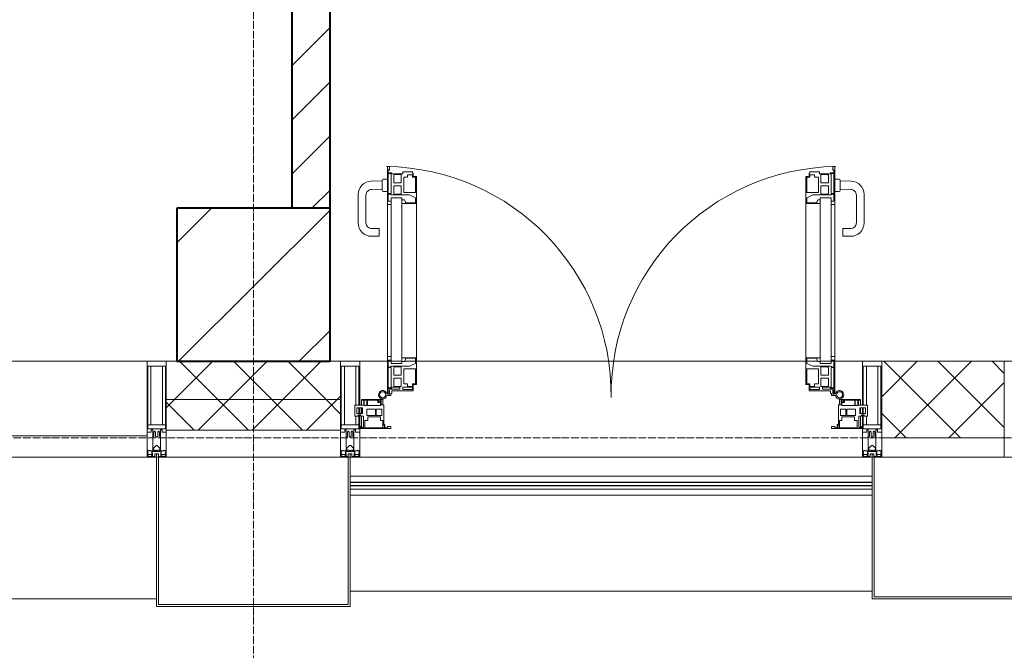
# Model space of a CAD drawing. Header units: millimetres. Extents: x -816133 to 919604, y 87941 to 147341.
# Tile 232 of 256: x 160576 to 163146, y 120378 to 122025. Entities that reach past the tile are written whole.
import ezdxf

# ---------------------------------------------------------------- set-up
doc = ezdxf.new("R2010")
doc.units = ezdxf.units.MM
doc.linetypes.add('ADSK_Линия сетки', pattern=[25, 20, -2.5, 0, -2.5])
doc.linetypes.add('Линия сетки', pattern=[25, 20, -2.5, 0, -2.5])
for name, color, linetype, lineweight in [('A-200-M_WALL', 7, 'Continuous', 18), ('A-200-M_WALL_INT', 7, 'Continuous', 18), ('A-200-M_WALL_PAT', 7, 'Continuous', 40), ('A-214-M_CURT_WALL', 7, 'Continuous', 18), ('A-215-M_CURT_PANEL', 7, 'Continuous', 18), ('A-280-M_COLUMN', 7, 'Continuous', 18), ('A-325-M_DOOR', 7, 'Continuous', 18), ('S-280-M_COLUMN', 7, 'Continuous', 18), ('Z-030-M_GRID', 7, 'Continuous', 9), ('Z-060-M_DETAIL', 7, 'Continuous', 18), ('Поручни', 252, 'Continuous', 5), ('СС-011-ПОЖ-СИГНАЛИЗАЦИЯ', 1, 'Continuous', 30)]:
    doc.layers.add(name, color=color, linetype=linetype, lineweight=lineweight)

# ---------------------------------------------------------------- blocks, each defined once
blk = doc.blocks.new('13эт')
at = {"layer": 'S-280-M_COLUMN', "lineweight": 9}
h = blk.add_hatch(dxfattribs=at)
h.set_pattern_fill('FP_26', color=9, style=0, pattern_type=2)
h.set_pattern_definition([(45, (306945.4, 105532.93), (-314.309, 314.309), []), (45, (307259.7, 105532.93), (-314.309, 314.309), [555.625, -111.125, 3.353, -107.772])])
h.paths.add_polyline_path([(436695.4, 121132.9), (436695.4, 121532.9), (436295.4, 121532.9), (436295.4, 121132.9)])
at = {"layer": 'A-200-M_WALL', "color": 9, "lineweight": 9}
for p, q in [((436295.4, 121132.9), (436267.9, 121132.9)), ((436267.9, 121132.9), (436267.9, 120952.9)), ((436722.9, 121132.9), (436695.4, 121132.9)), ((436722.9, 120952.9), (436722.9, 121132.9)), ((438455.4, 121132.9), (438135.4, 121132.9)), ((438135.4, 121132.9), (438135.4, 120932.9)), ((438455.4, 120932.9), (438455.4, 121132.9)), ((436722.9, 121032.9), (436267.9, 121032.9)), ((436267.9, 120952.9), (436722.9, 120952.9)), ((438135.4, 120932.9), (438455.4, 120932.9))]:
    blk.add_line(p, q, dxfattribs=at)
at = {"layer": 'A-200-M_WALL_INT', "color": 9, "lineweight": 40}
for p, q in [((436595.4, 125032.9), (436595.4, 121532.9)), ((436695.4, 121532.9), (436695.4, 125032.9))]:
    blk.add_line(p, q, dxfattribs=at)
at = {"layer": 'A-200-M_WALL_PAT', "color": 9, "linetype": 'Continuous', "lineweight": 9}
for p, q in [((436595.4, 121904.4), (436695.4, 122004.4)), ((436595.4, 121763), (436695.4, 121863)), ((436595.4, 121621.6), (436695.4, 121721.6)), ((436648.2, 121532.9), (436695.4, 121580.2))]:
    blk.add_line(p, q, dxfattribs=at)
at = {"layer": 'A-200-M_WALL_PAT', "color": 9, "linetype": 'Continuous', "lineweight": 5}
for p, q in [((436289.6, 121032.9), (436389.6, 121132.9)), ((436402.3, 121032.9), (436302.3, 121132.9)), ((436431, 121032.9), (436531, 121132.9)), ((436543.7, 121032.9), (436443.7, 121132.9)), ((436572.4, 121032.9), (436672.4, 121132.9)), ((436685.1, 121032.9), (436585.1, 121132.9)), ((438135.4, 121040.3), (438228.1, 121132.9)), ((438340.8, 120932.9), (438140.8, 121132.9)), ((438169.5, 120932.9), (438369.5, 121132.9)), ((438455.4, 120959.7), (438282.2, 121132.9)), ((438455.4, 121101.1), (438423.6, 121132.9)), ((438310.9, 120932.9), (438455.4, 121077.4)), ((436267.9, 121011.2), (436289.6, 121032.9)), ((436340.9, 120952.9), (436267.9, 121025.9)), ((436351, 120952.9), (436431, 121032.9)), ((436482.3, 120952.9), (436402.3, 121032.9)), ((436492.4, 120952.9), (436572.4, 121032.9)), ((436623.7, 120952.9), (436543.7, 121032.9)), ((436633.9, 120952.9), (436713.9, 121032.9)), ((436722.9, 120995.2), (436685.1, 121032.9)), ((436713.9, 121032.9), (436722.9, 121042)), ((438199.4, 120932.9), (438135.4, 120996.9)), ((438452.3, 120932.9), (438455.4, 120936))]:
    blk.add_line(p, q, dxfattribs=at)
at = {"layer": 'A-214-M_CURT_WALL', "color": 9, "lineweight": 5}
for p, q in [((436217.9, 121132.9), (434905.4, 121132.9)), ((436845.5, 121132.9), (436772.9, 121132.9)), ((436883.2, 121132.9), (436847.6, 121132.9)), ((436918.6, 121132.9), (436890, 121132.9)), ((437937.4, 121132.9), (436920.9, 121132.9)), ((437968.3, 121132.9), (437939.7, 121132.9)), ((438010.8, 121132.9), (437975.1, 121132.9)), ((438085.3, 121132.9), (438012.9, 121132.9)), ((438085.3, 120882.9), (436772.9, 120882.9))]:
    blk.add_line(p, q, dxfattribs=at)
at = {"layer": 'A-214-M_CURT_WALL', "color": 9, "lineweight": 5, "extrusion": (0, 0, -1)}
for p, q in [((436217.9, 121132.9), (436217.9, 120882.9)), ((436267.9, 121132.9), (436217.9, 121132.9)), ((436267.9, 120882.9), (436267.9, 121132.9)), ((436722.9, 121132.9), (436722.9, 120882.9)), ((436772.9, 121132.9), (436722.9, 121132.9)), ((436772.9, 121018), (436772.9, 121132.9)), ((438085.4, 121132.9), (438085.4, 121018)), ((438135.4, 121132.9), (438085.4, 121132.9)), ((438135.4, 120882.9), (438135.4, 121132.9)), ((438455.4, 121132.9), (438455.4, 120882.9)), ((438505.4, 121132.9), (438455.4, 121132.9)), ((436772.9, 120996.3), (436772.9, 121011.3)), ((438085.4, 121011.3), (438085.4, 120996.3)), ((436772.9, 120882.9), (436772.9, 120993)), ((438085.4, 120993), (438085.4, 120882.9)), ((436217.9, 120882.9), (436242.9, 120882.9)), ((436247.9, 120882.9), (436267.9, 120882.9)), ((436722.9, 120882.9), (436742.9, 120882.9)), ((436747.9, 120882.9), (436772.9, 120882.9)), ((438085.4, 120882.9), (438110.4, 120882.9)), ((438115.4, 120882.9), (438135.4, 120882.9)), ((438455.4, 120882.9), (438475.4, 120882.9))]:
    blk.add_line(p, q, dxfattribs=at)
at = {"layer": 'A-215-M_CURT_PANEL', "color": 9, "lineweight": 5}
for p, q in [((436777.9, 121032.9), (436828.9, 121032.9)), ((436777.9, 121031.4), (436777.9, 121032.9)), ((436783.3, 121031.4), (436777.9, 121031.4)), ((436777.9, 121031.4), (436777.9, 121018)), ((436783.3, 121018), (436783.3, 121031.4)), ((436784.9, 121031.1), (436784.9, 121017.4)), ((436791.9, 121031.1), (436784.9, 121031.1)), ((436791.9, 121017.4), (436791.9, 121031.1)), ((436793.3, 121031.3), (436793.3, 121017.1)), ((436820.3, 121031.3), (436793.3, 121031.3)), ((436820.3, 121025.7), (436820.3, 121031.3)), ((436827.3, 121025.7), (436820.3, 121025.7)), ((436827.6, 121031.6), (436821.6, 121031.6)), ((436821.6, 121031.6), (436821.6, 121027.3)), ((436821.6, 121027.3), (436827.6, 121027.3)), ((436827.3, 121017.1), (436827.3, 121025.7)), ((436827.6, 121027.3), (436827.6, 121031.6)), ((436828.9, 121032.9), (436828.9, 121019.4)), ((436832.9, 121032.9), (436828.9, 121032.9)), ((436832.9, 121019.4), (436832.9, 121032.9)), ((438029.4, 121032.9), (438025.4, 121032.9)), ((438025.4, 121032.9), (438025.4, 121019.4)), ((438029.4, 121032.9), (438080.4, 121032.9)), ((438029.4, 121019.4), (438029.4, 121032.9)), ((438030.7, 121031.6), (438030.7, 121027.3)), ((438036.7, 121031.6), (438030.7, 121031.6)), ((438030.7, 121027.3), (438036.7, 121027.3)), ((438031, 121025.7), (438031, 121017.1)), ((438038, 121025.7), (438031, 121025.7)), ((438036.7, 121027.3), (438036.7, 121031.6)), ((438038, 121031.3), (438038, 121025.7)), ((438065, 121031.3), (438038, 121031.3)), ((438065, 121017.1), (438065, 121031.3)), ((438073.4, 121031.1), (438066.4, 121031.1)), ((438066.4, 121031.1), (438066.4, 121017.4)), ((438073.4, 121017.4), (438073.4, 121031.1)), ((438075, 121031.4), (438075, 121018)), ((438080.4, 121031.4), (438075, 121031.4)), ((438080.4, 121032.9), (438080.4, 121031.4)), ((438080.4, 121018), (438080.4, 121031.4)), ((436759.9, 121018), (436783.3, 121018)), ((436759.9, 120989.5), (436759.9, 121018)), ((436765, 121011.3), (436765, 120996.3)), ((436780, 121011.3), (436765, 121011.3)), ((436765, 120996.3), (436780, 120996.3)), ((436777.9, 121011.3), (436777.9, 120996.3)), ((436780, 120996.3), (436780, 121011.3)), ((436784.9, 121017.4), (436791.9, 121017.4)), ((436791.3, 121007.9), (436791.3, 120991.7)), ((436814, 121007.9), (436791.3, 121007.9)), ((436793.3, 121017.1), (436827.3, 121017.1)), ((436814, 120991.7), (436814, 121007.9)), ((436816.2, 121007.9), (436816.2, 120991.7)), ((436830.5, 121007.9), (436816.2, 121007.9)), ((436828.9, 121019.4), (436835.9, 121019.4)), ((436830.5, 120991.7), (436830.5, 121007.9)), ((436835.9, 121019.4), (436835.9, 120967.7)), ((438022.4, 121019.4), (438029.4, 121019.4)), ((438022.4, 120967.7), (438022.4, 121019.4)), ((438042.1, 121007.9), (438027.8, 121007.9)), ((438027.8, 121007.9), (438027.8, 120991.7)), ((438031, 121017.1), (438065, 121017.1)), ((438042.1, 120991.7), (438042.1, 121007.9)), ((438067, 121007.9), (438044.3, 121007.9)), ((438044.3, 121007.9), (438044.3, 120991.7)), ((438066.4, 121017.4), (438073.4, 121017.4)), ((438067, 120991.7), (438067, 121007.9)), ((438075, 121018), (438098.4, 121018)), ((438093.3, 121011.3), (438078.3, 121011.3)), ((438078.3, 121011.3), (438078.3, 120996.3)), ((438078.3, 120996.3), (438093.3, 120996.3)), ((438080.4, 120996.3), (438080.4, 121011.3)), ((438093.3, 120996.3), (438093.3, 121011.3)), ((438098.4, 121018), (438098.4, 120989.5)), ((436768.9, 120989.5), (436759.9, 120989.5)), ((436768.9, 120993), (436768.9, 120989.5)), ((436775.9, 120993), (436768.9, 120993)), ((436775.9, 120989.5), (436775.9, 120993)), ((436782.9, 120989.5), (436775.9, 120989.5)), ((436777.9, 120989.5), (436777.9, 120959.6)), ((436782.9, 120959.6), (436782.9, 120989.5)), ((436786.7, 120978.4), (436786.7, 120959.2)), ((436793.9, 120978.4), (436786.7, 120978.4)), ((436791.3, 120991.7), (436814, 120991.7)), ((436793.9, 120987.9), (436793.9, 120978.4)), ((436827.1, 120987.9), (436793.9, 120987.9)), ((436816.2, 120991.7), (436830.5, 120991.7)), ((436827.1, 120978.4), (436827.1, 120987.9)), ((436833.4, 120978.4), (436827.1, 120978.4)), ((436832.9, 120959.1), (436832.9, 120978.4)), ((436833.4, 120971.9), (436833.4, 120978.4)), ((436834.2, 120971.1), (436833.4, 120971.9)), ((436834.2, 120966), (436834.2, 120971.1)), ((438024.9, 120971.9), (438024.1, 120971.1)), ((438024.1, 120971.1), (438024.1, 120966)), ((438024.9, 120978.4), (438024.9, 120971.9)), ((438031.2, 120978.4), (438024.9, 120978.4)), ((438025.4, 120978.4), (438025.4, 120959.1)), ((438027.8, 120991.7), (438042.1, 120991.7)), ((438031.2, 120987.9), (438031.2, 120978.4)), ((438064.4, 120987.9), (438031.2, 120987.9)), ((438044.3, 120991.7), (438067, 120991.7)), ((438064.4, 120978.4), (438064.4, 120987.9)), ((438071.6, 120978.4), (438064.4, 120978.4)), ((438071.6, 120959.2), (438071.6, 120978.4)), ((438075.4, 120989.5), (438075.4, 120959.6)), ((438082.4, 120989.5), (438075.4, 120989.5)), ((438080.4, 120959.6), (438080.4, 120989.5)), ((438082.4, 120993), (438082.4, 120989.5)), ((438089.4, 120993), (438082.4, 120993)), ((438089.4, 120989.5), (438089.4, 120993)), ((438098.4, 120989.5), (438089.4, 120989.5)), ((436774.9, 120962.4), (436776.4, 120962.4)), ((436774.9, 120957.4), (436774.9, 120962.4)), ((436853.9, 120957.4), (436774.9, 120957.4)), ((436776.4, 120962.4), (436776.4, 120959.6)), ((436776.4, 120959.6), (436782.9, 120959.6)), ((436786.7, 120959.2), (436837.2, 120959.2)), ((436837.2, 120966), (436834.2, 120966)), ((436835.9, 120967.7), (436838.9, 120967.7)), ((436837.2, 120959.2), (436837.2, 120966)), ((436838.9, 120967.7), (436838.9, 120959.4)), ((436838.9, 120959.4), (436845.3, 120959.4)), ((436845.3, 120962.4), (436853.9, 120962.4)), ((436845.3, 120959.4), (436845.3, 120962.4)), ((436853.9, 120962.4), (436853.9, 120957.4)), ((438004.4, 120962.4), (438013, 120962.4)), ((438004.4, 120957.4), (438004.4, 120962.4)), ((438083.4, 120957.4), (438004.4, 120957.4)), ((438013, 120962.4), (438013, 120959.4)), ((438013, 120959.4), (438019.4, 120959.4)), ((438019.4, 120967.7), (438022.4, 120967.7)), ((438019.4, 120959.4), (438019.4, 120967.7)), ((438021.1, 120966), (438021.1, 120959.2)), ((438024.1, 120966), (438021.1, 120966)), ((438021.1, 120959.2), (438071.6, 120959.2)), ((438075.4, 120959.6), (438081.9, 120959.6)), ((438081.9, 120962.4), (438083.4, 120962.4)), ((438081.9, 120959.6), (438081.9, 120962.4)), ((438083.4, 120962.4), (438083.4, 120957.4)), ((436217.9, 120937.9), (434905.4, 120937.9)), ((436217.9, 120882.9), (436217.9, 120937.9)), ((434905.4, 120882.9), (436217.9, 120882.9))]:
    blk.add_line(p, q, dxfattribs=at)
at = {"layer": 'A-280-M_COLUMN', "color": 9, "lineweight": 5}
for p, q in [((436242.9, 120882.9), (436247.9, 120882.9)), ((436242.9, 120492.9), (436242.9, 120882.9)), ((436247.9, 120882.9), (436247.9, 120497.9)), ((436722.9, 120882.9), (436267.9, 120882.9)), ((436742.9, 120882.9), (436747.9, 120882.9)), ((436742.9, 120497.9), (436742.9, 120882.9)), ((436747.9, 120882.9), (436747.9, 120492.9)), ((438110.4, 120882.9), (438115.4, 120882.9)), ((438110.4, 120512.9), (438110.4, 120882.9)), ((438115.4, 120882.9), (438115.4, 120517.9)), ((438455.4, 120882.9), (438135.4, 120882.9)), ((434880.4, 120512.9), (436242.9, 120512.9)), ((436747.9, 120532.9), (438110.4, 120532.9)), ((438480.4, 120512.9), (438110.4, 120512.9)), ((438115.4, 120517.9), (438475.4, 120517.9)), ((436747.9, 120492.9), (436242.9, 120492.9)), ((436247.9, 120497.9), (436742.9, 120497.9))]:
    blk.add_line(p, q, dxfattribs=at)
at = {"layer": 'A-325-M_DOOR', "color": 9, "lineweight": 5}
for p, q in [((436845.5, 121542.2), (436845.5, 121641.8)), ((436845.5, 121641.8), (436850.6, 121641.8)), ((436845.5, 121542.2), (436845.5, 121641.8)), ((436845.5, 121641.8), (436850.6, 121641.8)), ((436850.6, 121641.8), (436850.6, 121631.9)), ((436850.6, 121641.8), (436850.6, 121631.9)), ((438012.9, 121641.8), (438007.8, 121641.8)), ((438007.8, 121641.8), (438007.8, 121631.9)), ((438012.9, 121641.8), (438007.8, 121641.8)), ((438007.8, 121641.8), (438007.8, 121631.9)), ((438012.9, 121542.2), (438012.9, 121641.8)), ((438012.9, 121542.2), (438012.9, 121641.8)), ((436847.6, 121633.2), (436847.6, 121625.2)), ((436849.4, 121633.2), (436847.6, 121633.2)), ((436847.6, 121633.2), (436847.6, 121625.2)), ((436849.4, 121633.2), (436847.6, 121633.2)), ((436847.6, 121625.2), (436856.3, 121625.2)), ((436847.6, 121625.2), (436856.3, 121625.2)), ((436847.6, 121623.5), (436847.6, 121571.1)), ((436854.6, 121623.5), (436847.6, 121623.5)), ((436847.6, 121623.5), (436847.6, 121571.1)), ((436854.6, 121623.5), (436847.6, 121623.5)), ((436849.4, 121631.9), (436849.4, 121633.2)), ((436849.4, 121631.9), (436849.4, 121633.2)), ((436850.6, 121631.9), (436849.4, 121631.9)), ((436850.6, 121631.9), (436849.4, 121631.9)), ((436854.6, 121571.1), (436854.6, 121623.5)), ((436854.6, 121571.1), (436854.6, 121623.5)), ((436856.3, 121625.2), (436856.3, 121622.2)), ((436856.3, 121625.2), (436856.3, 121622.2)), ((436856.3, 121622.2), (436885.6, 121622.2)), ((436856.3, 121622.2), (436885.6, 121622.2)), ((436863.1, 121620.4), (436861.6, 121617.8)), ((436863.1, 121620.4), (436861.6, 121617.8)), ((436861.6, 121617.8), (436861.6, 121598.7)), ((436861.6, 121617.8), (436861.6, 121598.7)), ((436881.5, 121620.4), (436863.1, 121620.4)), ((436881.5, 121620.4), (436863.1, 121620.4)), ((436881.5, 121598.7), (436881.5, 121620.4)), ((436881.5, 121598.7), (436881.5, 121620.4)), ((436885.6, 121627.7), (436910.6, 121627.7)), ((436885.6, 121622.2), (436885.6, 121627.7)), ((436885.6, 121627.7), (436910.6, 121627.7)), ((436885.6, 121622.2), (436885.6, 121627.7)), ((436887.9, 121613.4), (436887.9, 121573.9)), ((436898, 121613.4), (436887.9, 121613.4)), ((436887.9, 121613.4), (436887.9, 121573.9)), ((436898, 121613.4), (436887.9, 121613.4)), ((436898, 121620), (436898, 121613.4)), ((436910.4, 121620), (436898, 121620)), ((436898, 121620), (436898, 121613.4)), ((436910.4, 121620), (436898, 121620)), ((436910.4, 121613.5), (436910.4, 121620)), ((436910.4, 121613.5), (436910.4, 121620)), ((436918.6, 121613.5), (436910.4, 121613.5)), ((436918.6, 121613.5), (436910.4, 121613.5)), ((436910.6, 121627.7), (436910.6, 121624.7)), ((436910.6, 121627.7), (436910.6, 121624.7)), ((436910.6, 121624.7), (436912.1, 121624.7)), ((436910.6, 121624.7), (436912.1, 121624.7)), ((436912.1, 121624.7), (436912.1, 121615.2)), ((436912.1, 121624.7), (436912.1, 121615.2)), ((436912.1, 121615.2), (436920.9, 121615.2)), ((436912.1, 121615.2), (436920.9, 121615.2)), ((436918.6, 121573.9), (436918.6, 121613.5)), ((436918.6, 121573.9), (436918.6, 121613.5)), ((436920.9, 121615.2), (436920.9, 121545.2)), ((436920.9, 121615.2), (436920.9, 121545.2)), ((437946.3, 121615.2), (437937.4, 121615.2)), ((437937.4, 121615.2), (437937.4, 121545.2)), ((437946.3, 121615.2), (437937.4, 121615.2)), ((437937.4, 121615.2), (437937.4, 121545.2)), ((437939.8, 121573.9), (437939.8, 121613.5)), ((437939.8, 121613.5), (437948, 121613.5)), ((437939.8, 121573.9), (437939.8, 121613.5)), ((437939.8, 121613.5), (437948, 121613.5)), ((437947.8, 121624.7), (437946.3, 121624.7)), ((437946.3, 121624.7), (437946.3, 121615.2)), ((437947.8, 121624.7), (437946.3, 121624.7)), ((437946.3, 121624.7), (437946.3, 121615.2)), ((437972.8, 121627.7), (437947.8, 121627.7)), ((437947.8, 121627.7), (437947.8, 121624.7)), ((437972.8, 121627.7), (437947.8, 121627.7)), ((437947.8, 121627.7), (437947.8, 121624.7)), ((437948, 121613.5), (437948, 121620)), ((437948, 121620), (437960.4, 121620)), ((437948, 121613.5), (437948, 121620)), ((437948, 121620), (437960.4, 121620)), ((437960.4, 121620), (437960.4, 121613.4)), ((437960.4, 121620), (437960.4, 121613.4)), ((437960.4, 121613.4), (437970.5, 121613.4)), ((437960.4, 121613.4), (437970.5, 121613.4)), ((437970.5, 121613.4), (437970.5, 121573.9)), ((437970.5, 121613.4), (437970.5, 121573.9)), ((437972.8, 121622.2), (437972.8, 121627.7)), ((437972.8, 121622.2), (437972.8, 121627.7)), ((438002.1, 121622.2), (437972.8, 121622.2)), ((438002.1, 121622.2), (437972.8, 121622.2)), ((437976.9, 121598.7), (437976.9, 121620.4)), ((437976.9, 121620.4), (437995.2, 121620.4)), ((437976.9, 121598.7), (437976.9, 121620.4)), ((437976.9, 121620.4), (437995.2, 121620.4)), ((437995.2, 121620.4), (437996.8, 121617.8)), ((437995.2, 121620.4), (437996.8, 121617.8)), ((437996.8, 121617.8), (437996.8, 121598.7)), ((437996.8, 121617.8), (437996.8, 121598.7)), ((438010.8, 121625.2), (438002.1, 121625.2)), ((438002.1, 121625.2), (438002.1, 121622.2)), ((438010.8, 121625.2), (438002.1, 121625.2)), ((438002.1, 121625.2), (438002.1, 121622.2)), ((438003.8, 121571.1), (438003.8, 121623.5)), ((438003.8, 121623.5), (438010.8, 121623.5)), ((438003.8, 121571.1), (438003.8, 121623.5)), ((438003.8, 121623.5), (438010.8, 121623.5)), ((438007.8, 121631.9), (438009, 121631.9)), ((438007.8, 121631.9), (438009, 121631.9)), ((438009, 121631.9), (438009, 121633.2)), ((438009, 121633.2), (438010.8, 121633.2)), ((438009, 121631.9), (438009, 121633.2)), ((438009, 121633.2), (438010.8, 121633.2)), ((438010.8, 121633.2), (438010.8, 121625.2)), ((438010.8, 121633.2), (438010.8, 121625.2)), ((438010.8, 121623.5), (438010.8, 121571.1)), ((438010.8, 121623.5), (438010.8, 121571.1)), ((436831.6, 121604.6), (436802.7, 121603.6)), ((436831.6, 121606.4), (436831.6, 121578.9)), ((436845.6, 121608.9), (436834.1, 121608.9)), ((436861.6, 121598.7), (436881.5, 121598.7)), ((436861.6, 121598.7), (436881.5, 121598.7)), ((436861.6, 121590.9), (436861.6, 121571.9)), ((436881.5, 121590.9), (436861.6, 121590.9)), ((436861.6, 121590.9), (436861.6, 121571.9)), ((436881.5, 121590.9), (436861.6, 121590.9)), ((436881.5, 121569.2), (436881.5, 121590.9)), ((436881.5, 121569.2), (436881.5, 121590.9)), ((437996.8, 121598.7), (437976.9, 121598.7)), ((437996.8, 121598.7), (437976.9, 121598.7)), ((437976.9, 121590.9), (437996.8, 121590.9)), ((437976.9, 121569.2), (437976.9, 121590.9)), ((437976.9, 121590.9), (437996.8, 121590.9)), ((437976.9, 121569.2), (437976.9, 121590.9)), ((437996.8, 121590.9), (437996.8, 121571.9)), ((437996.8, 121590.9), (437996.8, 121571.9)), ((438012.8, 121608.9), (438024.3, 121608.9)), ((438026.8, 121606.4), (438026.8, 121578.9)), ((438026.8, 121604.6), (438055.6, 121603.6)), ((436769.1, 121568.6), (436769.1, 121494.4)), ((436789.1, 121494.4), (436789.1, 121566.7)), ((436804.6, 121581.7), (436831.6, 121580.7)), ((436834.1, 121576.4), (436845.6, 121576.4)), ((436847.6, 121571.1), (436854.6, 121571.1)), ((436847.6, 121571.1), (436854.6, 121571.1)), ((436847.6, 121569.4), (436847.6, 121551.3)), ((436853.8, 121569.4), (436847.6, 121569.4)), ((436847.6, 121569.4), (436847.6, 121551.3)), ((436853.8, 121569.4), (436847.6, 121569.4)), ((436853.8, 121567.4), (436853.8, 121569.4)), ((436853.8, 121567.4), (436853.8, 121569.4)), ((436902.8, 121567.4), (436853.8, 121567.4)), ((436902.8, 121567.4), (436853.8, 121567.4)), ((436861.6, 121571.9), (436863.1, 121569.2)), ((436861.6, 121571.9), (436863.1, 121569.2)), ((436863.1, 121569.2), (436881.5, 121569.2)), ((436863.1, 121569.2), (436881.5, 121569.2)), ((436887.9, 121573.9), (436918.6, 121573.9)), ((436887.9, 121573.9), (436918.6, 121573.9)), ((436918.6, 121559.8), (436902.8, 121567.4)), ((436918.6, 121559.8), (436902.8, 121567.4)), ((437939.7, 121559.8), (437955.5, 121567.4)), ((437939.7, 121559.8), (437955.5, 121567.4)), ((437970.5, 121573.9), (437939.8, 121573.9)), ((437970.5, 121573.9), (437939.8, 121573.9)), ((437955.5, 121567.4), (438004.6, 121567.4)), ((437955.5, 121567.4), (438004.6, 121567.4)), ((437995.2, 121569.2), (437976.9, 121569.2)), ((437995.2, 121569.2), (437976.9, 121569.2)), ((437996.8, 121571.9), (437995.2, 121569.2)), ((437996.8, 121571.9), (437995.2, 121569.2)), ((438010.8, 121571.1), (438003.8, 121571.1)), ((438010.8, 121571.1), (438003.8, 121571.1)), ((438004.6, 121567.4), (438004.6, 121569.4)), ((438004.6, 121569.4), (438010.8, 121569.4)), ((438004.6, 121567.4), (438004.6, 121569.4)), ((438004.6, 121569.4), (438010.8, 121569.4)), ((438010.8, 121569.4), (438010.8, 121551.3)), ((438010.8, 121569.4), (438010.8, 121551.3)), ((438024.3, 121576.4), (438012.8, 121576.4)), ((438053.7, 121581.7), (438026.8, 121580.7)), ((438069.3, 121494.4), (438069.3, 121566.7)), ((438089.3, 121568.6), (438089.3, 121494.4)), ((436845.5, 121127.2), (436845.5, 121560.2)), ((436854.6, 121542.2), (436845.5, 121542.2)), ((436854.6, 121542.2), (436845.5, 121542.2)), ((436847.6, 121551.3), (436854.6, 121551.3)), ((436847.6, 121551.3), (436854.6, 121551.3)), ((436854.6, 121560.2), (436883.2, 121560.2)), ((436854.6, 121127.2), (436854.6, 121560.2)), ((436854.6, 121551.3), (436854.6, 121542.2)), ((436854.6, 121551.3), (436854.6, 121542.2)), ((436883.2, 121560.2), (436883.2, 121127.2)), ((436883.2, 121554.9), (436889.8, 121554.9)), ((436883.2, 121545.2), (436883.2, 121554.9)), ((436883.2, 121554.9), (436889.8, 121554.9)), ((436883.2, 121545.2), (436883.2, 121554.9)), ((436920.9, 121545.2), (436883.2, 121545.2)), ((436920.9, 121545.2), (436883.2, 121545.2)), ((436889.8, 121554.9), (436892.1, 121548.8)), ((436889.8, 121554.9), (436892.1, 121548.8)), ((436892.1, 121548.8), (436892.1, 121546.7)), ((436892.1, 121548.8), (436892.1, 121546.7)), ((436892.1, 121546.7), (436918.6, 121546.7)), ((436892.1, 121546.7), (436918.6, 121546.7)), ((436918.6, 121546.7), (436918.6, 121559.8)), ((436918.6, 121546.7), (436918.6, 121559.8)), ((436920.9, 121545.2), (436920.9, 121142.2)), ((437937.4, 121545.2), (437975.1, 121545.2)), ((437937.4, 121545.2), (437975.1, 121545.2)), ((437937.4, 121545.2), (437937.4, 121142.2)), ((437939.7, 121546.7), (437939.7, 121559.8)), ((437939.7, 121546.7), (437939.7, 121559.8)), ((437966.3, 121546.7), (437939.7, 121546.7)), ((437966.3, 121546.7), (437939.7, 121546.7)), ((437968.5, 121554.9), (437966.3, 121548.8)), ((437968.5, 121554.9), (437966.3, 121548.8)), ((437966.3, 121548.8), (437966.3, 121546.7)), ((437966.3, 121548.8), (437966.3, 121546.7)), ((437975.1, 121554.9), (437968.5, 121554.9)), ((437975.1, 121554.9), (437968.5, 121554.9)), ((437975.1, 121560.2), (437975.1, 121127.2)), ((438003.8, 121560.2), (437975.1, 121560.2)), ((437975.1, 121545.2), (437975.1, 121554.9)), ((437975.1, 121545.2), (437975.1, 121554.9)), ((438003.8, 121127.2), (438003.8, 121560.2)), ((438010.8, 121551.3), (438003.8, 121551.3)), ((438003.8, 121551.3), (438003.8, 121542.2)), ((438010.8, 121551.3), (438003.8, 121551.3)), ((438003.8, 121551.3), (438003.8, 121542.2)), ((438003.8, 121542.2), (438012.9, 121542.2)), ((438003.8, 121542.2), (438012.9, 121542.2)), ((438012.9, 121127.2), (438012.9, 121560.2)), ((436824.1, 121479.4), (436804.1, 121479.4)), ((436804.1, 121459.4), (436824.1, 121459.4)), ((436824.1, 121459.4), (436824.1, 121479.4)), ((438034.3, 121459.4), (438034.3, 121479.4)), ((438034.3, 121479.4), (438054.3, 121479.4)), ((438054.3, 121459.4), (438034.3, 121459.4)), ((436845.5, 121145.2), (436854.6, 121145.2)), ((436845.5, 121047.2), (436845.5, 121145.2)), ((436847.6, 121136.1), (436847.6, 121118)), ((436854.6, 121136.1), (436847.6, 121136.1)), ((436854.6, 121145.2), (436854.6, 121136.1)), ((436854.6, 121127.2), (436883.2, 121127.2)), ((436883.2, 121142.2), (436920.9, 121142.2)), ((436883.2, 121132.5), (436883.2, 121142.2)), ((436889.8, 121132.5), (436883.2, 121132.5)), ((436892.1, 121138.6), (436889.8, 121132.5)), ((436892.1, 121140.7), (436892.1, 121138.6)), ((436918.6, 121140.7), (436892.1, 121140.7)), ((436902.8, 121120), (436918.6, 121127.6)), ((436918.6, 121127.6), (436918.6, 121140.7)), ((436920.9, 121142.2), (436920.9, 121072.2)), ((437975.1, 121142.2), (437937.4, 121142.2)), ((437937.4, 121142.2), (437937.4, 121072.2)), ((437939.7, 121127.6), (437939.7, 121140.7)), ((437939.7, 121140.7), (437966.3, 121140.7)), ((437955.5, 121120), (437939.7, 121127.6)), ((437966.3, 121140.7), (437966.3, 121138.6)), ((437966.3, 121138.6), (437968.5, 121132.5)), ((437968.5, 121132.5), (437975.1, 121132.5)), ((437975.1, 121132.5), (437975.1, 121142.2)), ((438003.8, 121127.2), (437975.1, 121127.2)), ((438012.9, 121145.2), (438003.8, 121145.2)), ((438003.8, 121145.2), (438003.8, 121136.1)), ((438003.8, 121136.1), (438010.8, 121136.1)), ((438010.8, 121136.1), (438010.8, 121118)), ((438012.9, 121047.2), (438012.9, 121145.2)), ((436847.6, 121118), (436853.8, 121118)), ((436847.6, 121116.3), (436847.6, 121063.9)), ((436854.6, 121116.3), (436847.6, 121116.3)), ((436853.8, 121120), (436902.8, 121120)), ((436853.8, 121118), (436853.8, 121120)), ((436854.6, 121063.9), (436854.6, 121116.3)), ((436863.1, 121118.2), (436861.6, 121115.5)), ((436861.6, 121115.5), (436861.6, 121096.5)), ((436881.5, 121118.2), (436863.1, 121118.2)), ((436881.5, 121096.5), (436881.5, 121118.2)), ((436887.9, 121113.5), (436887.9, 121074)), ((436918.6, 121113.5), (436887.9, 121113.5)), ((436918.6, 121073.9), (436918.6, 121113.5)), ((437939.8, 121113.5), (437970.5, 121113.5)), ((437939.8, 121073.9), (437939.8, 121113.5)), ((438004.6, 121120), (437955.5, 121120)), ((437970.5, 121113.5), (437970.5, 121074)), ((437976.9, 121096.5), (437976.9, 121118.2)), ((437976.9, 121118.2), (437995.2, 121118.2)), ((437995.2, 121118.2), (437996.8, 121115.5)), ((437996.8, 121115.5), (437996.8, 121096.5)), ((438003.8, 121116.3), (438010.8, 121116.3)), ((438003.8, 121063.9), (438003.8, 121116.3)), ((438004.6, 121118), (438004.6, 121120)), ((438010.8, 121118), (438004.6, 121118)), ((438010.8, 121116.3), (438010.8, 121063.9)), ((436861.6, 121096.5), (436881.5, 121096.5)), ((436861.6, 121088.7), (436861.6, 121069.7)), ((436881.5, 121088.7), (436861.6, 121088.7)), ((436881.5, 121067), (436881.5, 121088.7)), ((436887.9, 121074), (436898, 121074)), ((436898, 121074), (436898, 121067.4)), ((436910.4, 121073.9), (436918.6, 121073.9)), ((436910.4, 121067.4), (436910.4, 121073.9)), ((437948, 121073.9), (437939.8, 121073.9)), ((437948, 121067.4), (437948, 121073.9)), ((437970.5, 121074), (437960.4, 121074)), ((437960.4, 121074), (437960.4, 121067.4)), ((437996.8, 121096.5), (437976.9, 121096.5)), ((437976.9, 121088.7), (437996.8, 121088.7)), ((437976.9, 121067), (437976.9, 121088.7)), ((437996.8, 121088.7), (437996.8, 121069.7)), ((436847.6, 121063.9), (436854.6, 121063.9)), ((436847.6, 121062.2), (436847.6, 121047.2)), ((436856.3, 121062.2), (436847.6, 121062.2)), ((436847.6, 121047.2), (436850.6, 121047.2)), ((436850.6, 121047.2), (436850.6, 121057.5)), ((436853.7, 121060.5), (436877.9, 121060.5)), ((436854.1, 121048.5), (436854.1, 121043.7)), ((436856.8, 121048.5), (436854.1, 121048.5)), ((436856.3, 121065.2), (436856.3, 121062.2)), ((436877.9, 121065.2), (436856.3, 121065.2)), ((436856.8, 121056.2), (436856.8, 121048.5)), ((436912.1, 121056.2), (436856.8, 121056.2)), ((436861.6, 121069.7), (436863.1, 121067)), ((436863.1, 121067), (436881.5, 121067)), ((436877.9, 121060.5), (436877.9, 121065.2)), ((436885.6, 121065.2), (436885.6, 121059.7)), ((436910.6, 121065.2), (436885.6, 121065.2)), ((436885.6, 121059.7), (436910.6, 121059.7)), ((436898, 121067.4), (436910.4, 121067.4)), ((436910.6, 121059.7), (436910.6, 121065.2)), ((436912.1, 121072.2), (436912.1, 121056.2)), ((436920.9, 121072.2), (436912.1, 121072.2)), ((437937.4, 121072.2), (437946.3, 121072.2)), ((437946.3, 121072.2), (437946.3, 121056.2)), ((437946.3, 121056.2), (438001.6, 121056.2)), ((437947.8, 121065.2), (437972.8, 121065.2)), ((437947.8, 121059.7), (437947.8, 121065.2)), ((437972.8, 121059.7), (437947.8, 121059.7)), ((437960.4, 121067.4), (437948, 121067.4)), ((437972.8, 121065.2), (437972.8, 121059.7)), ((437995.2, 121067), (437976.9, 121067)), ((437980.5, 121060.5), (437980.5, 121065.2)), ((437980.5, 121065.2), (438002.1, 121065.2)), ((438004.7, 121060.5), (437980.5, 121060.5)), ((437996.8, 121069.7), (437995.2, 121067)), ((438001.6, 121056.2), (438001.6, 121048.5)), ((438001.6, 121048.5), (438004.3, 121048.5)), ((438002.1, 121065.2), (438002.1, 121062.2)), ((438002.1, 121062.2), (438010.8, 121062.2)), ((438010.8, 121063.9), (438003.8, 121063.9)), ((438004.3, 121048.5), (438004.3, 121043.7)), ((438007.8, 121047.2), (438007.8, 121057.5)), ((438010.8, 121047.2), (438007.8, 121047.2)), ((438010.8, 121062.2), (438010.8, 121047.2)), ((436854.1, 121043.7), (436843.8, 121043.7)), ((438004.3, 121043.7), (438014.5, 121043.7))]:
    blk.add_line(p, q, dxfattribs=at)
for centre, radius, start, end in [((436832.9, 121045.6), 596.2, 359.296, 89.0613), ((438025.4, 121045.6), 596.2, 90.9387, 180.704), ((436804.1, 121568.6), 35, 92.1945, 180), ((436834.1, 121606.4), 2.5, 90, 180), ((438024.3, 121606.4), 2.5, 360, 90), ((438054.3, 121568.6), 35, 0, 87.8055), ((436804.1, 121566.7), 15, 87.8056, 180), ((436834.1, 121578.9), 2.5, 180, 270), ((438024.3, 121578.9), 2.5, 270, 360), ((438054.3, 121566.7), 15, 0, 92.1944), ((436804.1, 121494.4), 35, 180, 270), ((436804.1, 121494.4), 15, 180, 270), ((438054.3, 121494.4), 35, 270, 0), ((438054.3, 121494.4), 15, 270, 0), ((436832.9, 121045.6), 11, 16.047, 350.0284), ((436832.9, 121045.6), 8, 90, 270), ((436832.9, 121045.6), 8, 270, 90), ((436845.5, 121049.2), 2.03, 196.0721, 270), ((436853.7, 121057.5), 3, 90, 180), ((438004.7, 121057.5), 3, 0, 90), ((438012.9, 121049.2), 2.03, 270, 343.9279), ((438025.4, 121045.6), 11, 189.9716, 163.953), ((438025.4, 121045.6), 8, 90, 270), ((438025.4, 121045.6), 8, 270, 90)]:
    blk.add_arc(centre, radius, start, end, dxfattribs=at)
at = {"layer": 'S-280-M_COLUMN', "color": 9, "lineweight": 40}
for p, q in [((436695.4, 121532.9), (436295.4, 121532.9)), ((436295.4, 121532.9), (436295.4, 121132.9)), ((436695.4, 121132.9), (436695.4, 121532.9)), ((436295.4, 121132.9), (436695.4, 121132.9))]:
    blk.add_line(p, q, dxfattribs=at)
at = {"layer": 'Z-030-M_GRID', "color": 9, "linetype": 'Линия сетки'}
blk.add_line((436495.4, 117558.7), (436495.4, 138582.9), dxfattribs=at)
at = {"layer": 'Z-030-M_GRID', "color": 9, "linetype": 'ADSK_Линия сетки'}
blk.add_line((443695.4, 120932.9), (399384.3, 120932.9), dxfattribs=at)
at = {"layer": 'Z-060-M_DETAIL', "color": 9, "lineweight": 5}
for p, q in [((436217.9, 120948.2), (436217.9, 121132.9)), ((436217.9, 121132.9), (436242.9, 121132.9)), ((436267.9, 121132.9), (436242.9, 121132.9)), ((436267.9, 120948.2), (436267.9, 121132.9)), ((436722.9, 120948.2), (436722.9, 121132.9)), ((436722.9, 121132.9), (436747.9, 121132.9)), ((436772.9, 121132.9), (436747.9, 121132.9)), ((436772.9, 121018), (436772.9, 121132.9)), ((438085.4, 121018), (438085.4, 121132.9)), ((438085.4, 121132.9), (438110.4, 121132.9)), ((438135.4, 121132.9), (438110.4, 121132.9)), ((438135.4, 120948.2), (438135.4, 121132.9)), ((436219.9, 121120.2), (436242.9, 121120.2)), ((436219.9, 121120.2), (436219.9, 120956.5)), ((436228, 120966.9), (436228, 121120.2)), ((436265.9, 121120.2), (436242.9, 121120.2)), ((436257.8, 120966.9), (436257.8, 121120.2)), ((436265.9, 121120.2), (436265.9, 120956.5)), ((436724.9, 121120.2), (436747.9, 121120.2)), ((436724.9, 121120.2), (436724.9, 120956.5)), ((436733, 120966.9), (436733, 121120.2)), ((436770.9, 121120.2), (436747.9, 121120.2)), ((436762.8, 121018), (436762.8, 121120.2)), ((436770.9, 121120.2), (436770.9, 121018)), ((438087.4, 121120.2), (438110.4, 121120.2)), ((438087.4, 121120.2), (438087.4, 121018)), ((438095.5, 121018), (438095.5, 121120.2)), ((438133.4, 121120.2), (438110.4, 121120.2)), ((438125.3, 120966.9), (438125.3, 121120.2)), ((438133.4, 121120.2), (438133.4, 120956.5)), ((436770.9, 121011.3), (436770.9, 120996.3)), ((436772.9, 120996.3), (436772.9, 121011.3)), ((438085.4, 120996.3), (438085.4, 121011.3)), ((438087.4, 121011.3), (438087.4, 120996.3)), ((436762.8, 120966.9), (436762.8, 120989.5)), ((436770.9, 120993), (436770.9, 120956.5)), ((436772.9, 120948.2), (436772.9, 120993)), ((438085.4, 120948.2), (438085.4, 120993)), ((438087.4, 120993), (438087.4, 120956.5)), ((438095.5, 120966.9), (438095.5, 120989.5)), ((436228.9, 120948.2), (436217.9, 120948.2)), ((436242.9, 120966.9), (436219.9, 120966.9)), ((436242.4, 120956.5), (436219.9, 120956.5)), ((436228.9, 120954.2), (436228.9, 120948.2)), ((436232.9, 120954.2), (436228.9, 120954.2)), ((436232.9, 120935.9), (436232.9, 120954.2)), ((436235.9, 120948.2), (436237, 120950.2)), ((436235.9, 120948.2), (436235.9, 120937.6)), ((436238.8, 120950.2), (436237, 120950.2)), ((436238.8, 120950.2), (436240, 120948)), ((436240, 120948), (436240, 120937.6)), ((436242.9, 120966.9), (436265.9, 120966.9)), ((436243.4, 120956.5), (436265.9, 120956.5)), ((436247, 120950.2), (436245.8, 120948)), ((436245.8, 120948), (436245.8, 120937.6)), ((436247, 120950.2), (436248.8, 120950.2)), ((436249.9, 120948.2), (436248.8, 120950.2)), ((436249.9, 120948.2), (436249.9, 120937.6)), ((436252.9, 120954.2), (436256.9, 120954.2)), ((436252.9, 120935.9), (436252.9, 120954.2)), ((436256.9, 120954.2), (436256.9, 120948.2)), ((436256.9, 120948.2), (436267.9, 120948.2)), ((436733.9, 120948.2), (436722.9, 120948.2)), ((436747.9, 120966.9), (436724.9, 120966.9)), ((436747.4, 120956.5), (436724.9, 120956.5)), ((436733.9, 120954.2), (436733.9, 120948.2)), ((436737.9, 120954.2), (436733.9, 120954.2)), ((436737.9, 120935.9), (436737.9, 120954.2)), ((436740.9, 120948.2), (436742, 120950.2)), ((436740.9, 120948.2), (436740.9, 120937.6)), ((436743.8, 120950.2), (436742, 120950.2)), ((436743.8, 120950.2), (436745, 120948)), ((436745, 120948), (436745, 120937.6)), ((436747.9, 120966.9), (436770.9, 120966.9)), ((436748.4, 120956.5), (436770.9, 120956.5)), ((436752, 120950.2), (436750.8, 120948)), ((436750.8, 120948), (436750.8, 120937.6)), ((436752, 120950.2), (436753.8, 120950.2)), ((436754.9, 120948.2), (436753.8, 120950.2)), ((436754.9, 120948.2), (436754.9, 120937.6)), ((436757.9, 120954.2), (436761.9, 120954.2)), ((436757.9, 120935.9), (436757.9, 120954.2)), ((436761.9, 120954.2), (436761.9, 120948.2)), ((436761.9, 120948.2), (436772.9, 120948.2)), ((438096.4, 120948.2), (438085.4, 120948.2)), ((438110.4, 120966.9), (438087.4, 120966.9)), ((438109.9, 120956.5), (438087.4, 120956.5)), ((438096.4, 120954.2), (438096.4, 120948.2)), ((438100.4, 120954.2), (438096.4, 120954.2)), ((438100.4, 120935.9), (438100.4, 120954.2)), ((438103.4, 120948.2), (438104.5, 120950.2)), ((438103.4, 120948.2), (438103.4, 120937.6)), ((438106.3, 120950.2), (438104.5, 120950.2)), ((438106.3, 120950.2), (438107.5, 120948)), ((438107.5, 120948), (438107.5, 120937.6)), ((438110.4, 120966.9), (438133.4, 120966.9)), ((438110.9, 120956.5), (438133.4, 120956.5)), ((438114.5, 120950.2), (438113.3, 120948)), ((438113.3, 120948), (438113.3, 120937.6)), ((438114.5, 120950.2), (438116.3, 120950.2)), ((438117.4, 120948.2), (438116.3, 120950.2)), ((438117.4, 120948.2), (438117.4, 120937.6)), ((438120.4, 120954.2), (438124.4, 120954.2)), ((438120.4, 120935.9), (438120.4, 120954.2)), ((438124.4, 120954.2), (438124.4, 120948.2)), ((438124.4, 120948.2), (438135.4, 120948.2)), ((436234.2, 120935.9), (436232.9, 120935.9)), ((436232.9, 120935.9), (436232.9, 120899.9)), ((436234.2, 120935.9), (436235.9, 120937.6)), ((436241.6, 120935.9), (436240, 120937.6)), ((436242.9, 120935.9), (436241.6, 120935.9)), ((436242.9, 120935.9), (436244.2, 120935.9)), ((436244.2, 120935.9), (436245.8, 120937.6)), ((436251.6, 120935.9), (436249.9, 120937.6)), ((436251.6, 120935.9), (436252.9, 120935.9)), ((436252.9, 120935.9), (436252.9, 120899.9)), ((436739.2, 120935.9), (436737.9, 120935.9)), ((436737.9, 120935.9), (436737.9, 120899.9)), ((436739.2, 120935.9), (436740.9, 120937.6)), ((436746.6, 120935.9), (436745, 120937.6)), ((436747.9, 120935.9), (436746.6, 120935.9)), ((436747.9, 120935.9), (436749.2, 120935.9)), ((436749.2, 120935.9), (436750.8, 120937.6)), ((436756.6, 120935.9), (436754.9, 120937.6)), ((436756.6, 120935.9), (436757.9, 120935.9)), ((436757.9, 120935.9), (436757.9, 120899.9)), ((438101.7, 120935.9), (438100.4, 120935.9)), ((438100.4, 120935.9), (438100.4, 120899.9)), ((438101.7, 120935.9), (438103.4, 120937.6)), ((438109.1, 120935.9), (438107.5, 120937.6)), ((438110.4, 120935.9), (438109.1, 120935.9)), ((438110.4, 120935.9), (438111.7, 120935.9)), ((438111.7, 120935.9), (438113.3, 120937.6)), ((438119.1, 120935.9), (438117.4, 120937.6)), ((438119.1, 120935.9), (438120.4, 120935.9)), ((438120.4, 120935.9), (438120.4, 120899.9)), ((436219.1, 120897.5), (436217.9, 120897.2)), ((436217.9, 120882.9), (436217.9, 120897.2)), ((436220.6, 120899.9), (436219.1, 120899.9)), ((436219.1, 120899.9), (436219.1, 120897.5)), ((436220.4, 120893.5), (436219.1, 120897.5)), ((436220.4, 120893.5), (436219.2, 120892.8)), ((436219.2, 120884.2), (436219.2, 120892.8)), ((436219.7, 120893.1), (436220.4, 120890.9)), ((436220.6, 120899.9), (436220.6, 120899)), ((436220.6, 120899), (436221.6, 120899)), ((436223.9, 120900.6), (436221.6, 120899)), ((436224.5, 120899.5), (436223.9, 120900.6)), ((436235.5, 120899.5), (436224.5, 120899.5)), ((436230.2, 120890.6), (436231.6, 120894.3)), ((436230.7, 120891.9), (436230.7, 120897.7)), ((436230.7, 120897.7), (436242.9, 120897.7)), ((436232.4, 120894.2), (436231.6, 120894.3)), ((436232.4, 120884.4), (436232.4, 120894.2)), ((436232.9, 120899.9), (436235.4, 120899.9)), ((436234.4, 120905.9), (436241.4, 120912.9)), ((436234.4, 120901.4), (436234.4, 120905.9)), ((436235.4, 120901.4), (436234.4, 120901.4)), ((436235.4, 120899.9), (436235.4, 120901.4)), ((436235.5, 120900.9), (436235.5, 120899.5)), ((436240.3, 120900.9), (436235.5, 120900.9)), ((436240.3, 120900.9), (436240.3, 120899.8)), ((436240.3, 120899.8), (436242.9, 120899.8)), ((436241.4, 120912.9), (436242.9, 120912.9)), ((436244.4, 120912.9), (436242.9, 120912.9)), ((436245.5, 120899.8), (436242.9, 120899.8)), ((436242.9, 120897.7), (436242.9, 120899.8)), ((436242.9, 120897.7), (436242.9, 120899.8)), ((436255.1, 120897.7), (436242.9, 120897.7)), ((436251.4, 120905.9), (436244.4, 120912.9)), ((436245.5, 120900.9), (436245.5, 120899.8)), ((436245.5, 120900.9), (436250.3, 120900.9)), ((436250.3, 120900.9), (436250.3, 120899.5)), ((436250.3, 120899.5), (436261.3, 120899.5)), ((436250.4, 120901.4), (436251.4, 120901.4)), ((436250.4, 120899.9), (436250.4, 120901.4)), ((436252.9, 120899.9), (436250.4, 120899.9)), ((436251.4, 120901.4), (436251.4, 120905.9)), ((436253.4, 120894.2), (436254.2, 120894.3)), ((436253.4, 120884.4), (436253.4, 120894.2)), ((436255.6, 120890.6), (436254.2, 120894.3)), ((436255.1, 120891.9), (436255.1, 120897.7)), ((436261.3, 120899.5), (436261.9, 120900.6)), ((436261.9, 120900.6), (436264.2, 120899)), ((436265.2, 120899), (436264.2, 120899)), ((436265.2, 120899.9), (436265.2, 120899)), ((436265.2, 120899.9), (436266.8, 120899.9)), ((436265.4, 120893.5), (436266.8, 120897.5)), ((436265.4, 120893.5), (436266.6, 120892.8)), ((436266.1, 120893.1), (436265.4, 120890.9)), ((436266.6, 120884.2), (436266.6, 120892.8)), ((436266.8, 120899.9), (436266.8, 120897.5)), ((436266.8, 120897.5), (436267.9, 120897.2)), ((436267.9, 120882.9), (436267.9, 120897.2)), ((436724.1, 120897.5), (436722.9, 120897.2)), ((436722.9, 120882.9), (436722.9, 120897.2)), ((436725.6, 120899.9), (436724.1, 120899.9)), ((436724.1, 120899.9), (436724.1, 120897.5)), ((436725.4, 120893.5), (436724.1, 120897.5)), ((436725.4, 120893.5), (436724.2, 120892.8)), ((436724.2, 120884.2), (436724.2, 120892.8)), ((436724.7, 120893.1), (436725.4, 120890.9)), ((436725.6, 120899.9), (436725.6, 120899)), ((436725.6, 120899), (436726.6, 120899)), ((436728.9, 120900.6), (436726.6, 120899)), ((436729.5, 120899.5), (436728.9, 120900.6)), ((436740.5, 120899.5), (436729.5, 120899.5)), ((436735.2, 120890.6), (436736.6, 120894.3)), ((436735.7, 120891.9), (436735.7, 120897.7)), ((436735.7, 120897.7), (436747.9, 120897.7)), ((436737.4, 120894.2), (436736.6, 120894.3)), ((436737.4, 120884.4), (436737.4, 120894.2)), ((436737.9, 120899.9), (436740.4, 120899.9)), ((436739.4, 120905.9), (436746.4, 120912.9)), ((436739.4, 120901.4), (436739.4, 120905.9)), ((436740.4, 120901.4), (436739.4, 120901.4)), ((436740.4, 120899.9), (436740.4, 120901.4)), ((436740.5, 120900.9), (436740.5, 120899.5)), ((436745.3, 120900.9), (436740.5, 120900.9)), ((436745.3, 120900.9), (436745.3, 120899.8)), ((436745.3, 120899.8), (436747.9, 120899.8)), ((436746.4, 120912.9), (436747.9, 120912.9)), ((436749.4, 120912.9), (436747.9, 120912.9)), ((436750.5, 120899.8), (436747.9, 120899.8)), ((436747.9, 120897.7), (436747.9, 120899.8)), ((436747.9, 120897.7), (436747.9, 120899.8)), ((436760.1, 120897.7), (436747.9, 120897.7)), ((436756.4, 120905.9), (436749.4, 120912.9)), ((436750.5, 120900.9), (436750.5, 120899.8)), ((436750.5, 120900.9), (436755.3, 120900.9)), ((436755.3, 120900.9), (436755.3, 120899.5)), ((436755.3, 120899.5), (436766.3, 120899.5)), ((436755.4, 120901.4), (436756.4, 120901.4)), ((436755.4, 120899.9), (436755.4, 120901.4)), ((436757.9, 120899.9), (436755.4, 120899.9)), ((436756.4, 120901.4), (436756.4, 120905.9)), ((436758.4, 120894.2), (436759.2, 120894.3)), ((436758.4, 120884.4), (436758.4, 120894.2)), ((436760.6, 120890.6), (436759.2, 120894.3)), ((436760.1, 120891.9), (436760.1, 120897.7)), ((436766.3, 120899.5), (436766.9, 120900.6)), ((436766.9, 120900.6), (436769.2, 120899)), ((436770.2, 120899), (436769.2, 120899)), ((436770.2, 120899.9), (436770.2, 120899)), ((436770.2, 120899.9), (436771.8, 120899.9)), ((436770.4, 120893.5), (436771.8, 120897.5)), ((436770.4, 120893.5), (436771.6, 120892.8)), ((436771.1, 120893.1), (436770.4, 120890.9)), ((436771.6, 120884.2), (436771.6, 120892.8)), ((436771.8, 120899.9), (436771.8, 120897.5)), ((436771.8, 120897.5), (436772.9, 120897.2)), ((436772.9, 120882.9), (436772.9, 120897.2)), ((438086.6, 120897.5), (438085.4, 120897.2)), ((438085.4, 120882.9), (438085.4, 120897.2)), ((438088.1, 120899.9), (438086.6, 120899.9)), ((438086.6, 120899.9), (438086.6, 120897.5)), ((438087.9, 120893.5), (438086.6, 120897.5)), ((438087.9, 120893.5), (438086.7, 120892.8)), ((438086.7, 120884.2), (438086.7, 120892.8)), ((438087.2, 120893.1), (438087.9, 120890.9)), ((438088.1, 120899.9), (438088.1, 120899)), ((438088.1, 120899), (438089.1, 120899)), ((438091.4, 120900.6), (438089.1, 120899)), ((438092, 120899.5), (438091.4, 120900.6)), ((438103, 120899.5), (438092, 120899.5)), ((438097.7, 120890.6), (438099.1, 120894.3)), ((438098.2, 120891.9), (438098.2, 120897.7)), ((438098.2, 120897.7), (438110.4, 120897.7)), ((438099.9, 120894.2), (438099.1, 120894.3)), ((438099.9, 120884.4), (438099.9, 120894.2)), ((438100.4, 120899.9), (438102.9, 120899.9)), ((438101.9, 120905.9), (438108.9, 120912.9)), ((438101.9, 120901.4), (438101.9, 120905.9)), ((438102.9, 120901.4), (438101.9, 120901.4)), ((438102.9, 120899.9), (438102.9, 120901.4)), ((438103, 120900.9), (438103, 120899.5)), ((438107.8, 120900.9), (438103, 120900.9)), ((438107.8, 120900.9), (438107.8, 120899.8)), ((438107.8, 120899.8), (438110.4, 120899.8)), ((438108.9, 120912.9), (438110.4, 120912.9)), ((438111.9, 120912.9), (438110.4, 120912.9)), ((438113, 120899.8), (438110.4, 120899.8)), ((438110.4, 120897.7), (438110.4, 120899.8)), ((438110.4, 120897.7), (438110.4, 120899.8)), ((438122.6, 120897.7), (438110.4, 120897.7)), ((438118.9, 120905.9), (438111.9, 120912.9)), ((438113, 120900.9), (438113, 120899.8)), ((438113, 120900.9), (438117.8, 120900.9)), ((438117.8, 120900.9), (438117.8, 120899.5)), ((438117.8, 120899.5), (438128.8, 120899.5)), ((438117.9, 120901.4), (438118.9, 120901.4)), ((438117.9, 120899.9), (438117.9, 120901.4)), ((438120.4, 120899.9), (438117.9, 120899.9)), ((438118.9, 120901.4), (438118.9, 120905.9)), ((438120.9, 120894.2), (438121.7, 120894.3)), ((438120.9, 120884.4), (438120.9, 120894.2)), ((438123.1, 120890.6), (438121.7, 120894.3)), ((438122.6, 120891.9), (438122.6, 120897.7)), ((438128.8, 120899.5), (438129.4, 120900.6)), ((438129.4, 120900.6), (438131.7, 120899)), ((438132.7, 120899), (438131.7, 120899)), ((438132.7, 120899.9), (438132.7, 120899)), ((438132.7, 120899.9), (438134.3, 120899.9)), ((438132.9, 120893.5), (438134.3, 120897.5)), ((438132.9, 120893.5), (438134.1, 120892.8)), ((438133.6, 120893.1), (438132.9, 120890.9)), ((438134.1, 120884.2), (438134.1, 120892.8)), ((438134.3, 120899.9), (438134.3, 120897.5)), ((438134.3, 120897.5), (438135.4, 120897.2)), ((438135.4, 120882.9), (438135.4, 120897.2)), ((436217.9, 120882.9), (436242.9, 120882.9)), ((436219.2, 120884.2), (436231.1, 120884.2)), ((436220.4, 120890.9), (436220.4, 120887.4)), ((436221.6, 120887.4), (436220.4, 120887.4)), ((436221.6, 120887.4), (436221.6, 120889.4)), ((436221.6, 120889.4), (436228.7, 120889.4)), ((436228.7, 120889.4), (436228.7, 120887.4)), ((436229.7, 120887.4), (436228.7, 120887.4)), ((436229.7, 120887.4), (436230.7, 120890.1)), ((436230.2, 120890.6), (436231.1, 120889.8)), ((436231.1, 120884.2), (436231.1, 120889.8)), ((436238.1, 120884.4), (436232.4, 120884.4)), ((436242.9, 120890.9), (436238.1, 120890.9)), ((436238.1, 120884.4), (436238.1, 120890.9)), ((436242.9, 120882.9), (436242.9, 120890.9)), ((436242.9, 120890.9), (436247.7, 120890.9)), ((436242.9, 120882.9), (436242.9, 120890.9)), ((436267.9, 120882.9), (436242.9, 120882.9)), ((436247.7, 120884.4), (436247.7, 120890.9)), ((436247.7, 120884.4), (436253.4, 120884.4)), ((436255.6, 120890.6), (436254.7, 120889.8)), ((436254.7, 120884.2), (436254.7, 120889.8)), ((436266.6, 120884.2), (436254.7, 120884.2)), ((436256.1, 120887.4), (436255.1, 120890.1)), ((436256.1, 120887.4), (436257.1, 120887.4)), ((436264.2, 120889.4), (436257.1, 120889.4)), ((436257.1, 120889.4), (436257.1, 120887.4)), ((436264.2, 120887.4), (436264.2, 120889.4)), ((436264.2, 120887.4), (436265.4, 120887.4)), ((436265.4, 120890.9), (436265.4, 120887.4)), ((436722.9, 120882.9), (436747.9, 120882.9)), ((436724.2, 120884.2), (436736.1, 120884.2)), ((436725.4, 120890.9), (436725.4, 120887.4)), ((436726.6, 120887.4), (436725.4, 120887.4)), ((436726.6, 120887.4), (436726.6, 120889.4)), ((436726.6, 120889.4), (436733.7, 120889.4)), ((436733.7, 120889.4), (436733.7, 120887.4)), ((436734.7, 120887.4), (436733.7, 120887.4)), ((436734.7, 120887.4), (436735.7, 120890.1)), ((436735.2, 120890.6), (436736.1, 120889.8)), ((436736.1, 120884.2), (436736.1, 120889.8)), ((436743.1, 120884.4), (436737.4, 120884.4)), ((436747.9, 120890.9), (436743.1, 120890.9)), ((436743.1, 120884.4), (436743.1, 120890.9)), ((436747.9, 120882.9), (436747.9, 120890.9)), ((436747.9, 120890.9), (436752.7, 120890.9)), ((436747.9, 120882.9), (436747.9, 120890.9)), ((436772.9, 120882.9), (436747.9, 120882.9)), ((436752.7, 120884.4), (436752.7, 120890.9)), ((436752.7, 120884.4), (436758.4, 120884.4)), ((436760.6, 120890.6), (436759.7, 120889.8)), ((436759.7, 120884.2), (436759.7, 120889.8)), ((436771.6, 120884.2), (436759.7, 120884.2)), ((436761.1, 120887.4), (436760.1, 120890.1)), ((436761.1, 120887.4), (436762.1, 120887.4)), ((436769.2, 120889.4), (436762.1, 120889.4)), ((436762.1, 120889.4), (436762.1, 120887.4)), ((436769.2, 120887.4), (436769.2, 120889.4)), ((436769.2, 120887.4), (436770.4, 120887.4)), ((436770.4, 120890.9), (436770.4, 120887.4)), ((438085.4, 120882.9), (438110.4, 120882.9)), ((438086.7, 120884.2), (438098.6, 120884.2)), ((438087.9, 120890.9), (438087.9, 120887.4)), ((438089.1, 120887.4), (438087.9, 120887.4)), ((438089.1, 120887.4), (438089.1, 120889.4)), ((438089.1, 120889.4), (438096.2, 120889.4)), ((438096.2, 120889.4), (438096.2, 120887.4)), ((438097.2, 120887.4), (438096.2, 120887.4)), ((438097.2, 120887.4), (438098.2, 120890.1)), ((438097.7, 120890.6), (438098.6, 120889.8)), ((438098.6, 120884.2), (438098.6, 120889.8)), ((438105.6, 120884.4), (438099.9, 120884.4)), ((438110.4, 120890.9), (438105.6, 120890.9)), ((438105.6, 120884.4), (438105.6, 120890.9)), ((438110.4, 120882.9), (438110.4, 120890.9)), ((438110.4, 120890.9), (438115.2, 120890.9)), ((438110.4, 120882.9), (438110.4, 120890.9)), ((438135.4, 120882.9), (438110.4, 120882.9)), ((438115.2, 120884.4), (438115.2, 120890.9)), ((438115.2, 120884.4), (438120.9, 120884.4)), ((438123.1, 120890.6), (438122.2, 120889.8)), ((438122.2, 120884.2), (438122.2, 120889.8)), ((438134.1, 120884.2), (438122.2, 120884.2)), ((438123.6, 120887.4), (438122.6, 120890.1)), ((438123.6, 120887.4), (438124.6, 120887.4)), ((438131.7, 120889.4), (438124.6, 120889.4)), ((438124.6, 120889.4), (438124.6, 120887.4)), ((438131.7, 120887.4), (438131.7, 120889.4)), ((438131.7, 120887.4), (438132.9, 120887.4)), ((438132.9, 120890.9), (438132.9, 120887.4))]:
    blk.add_line(p, q, dxfattribs=at)
for centre, start, end in [((436242.4, 120956), 0, 90), ((436243.4, 120956), 90, 180), ((436747.4, 120956), 0, 90), ((436748.4, 120956), 90, 180), ((438109.9, 120956), 0, 90), ((438110.9, 120956), 90, 180)]:
    blk.add_arc(centre, 0.5, start, end, dxfattribs=at)
at = {"layer": 'Поручни', "color": 9, "lineweight": 5}
for p, q in [((438110.4, 120832.9), (436747.9, 120832.9)), ((438110.4, 120816.9), (436747.9, 120816.9)), ((438110.4, 120816.4), (436747.9, 120816.4)), ((438110.4, 120808.4), (436747.9, 120808.4)), ((438110.4, 120807.4), (436747.9, 120807.4)), ((438110.4, 120799.4), (436747.9, 120799.4)), ((438110.4, 120798.9), (436747.9, 120798.9)), ((436747.9, 120782.9), (438110.4, 120782.9))]:
    blk.add_line(p, q, dxfattribs=at)

msp = doc.modelspace()

# ---------------------------------------------------------------- block references
at = {"layer": 'СС-011-ПОЖ-СИГНАЛИЗАЦИЯ', "color": 9, "lineweight": 30}
msp.add_blockref('13эт', (-275309.7, 0), dxfattribs=at)

doc.saveas('drawing.dxf')
